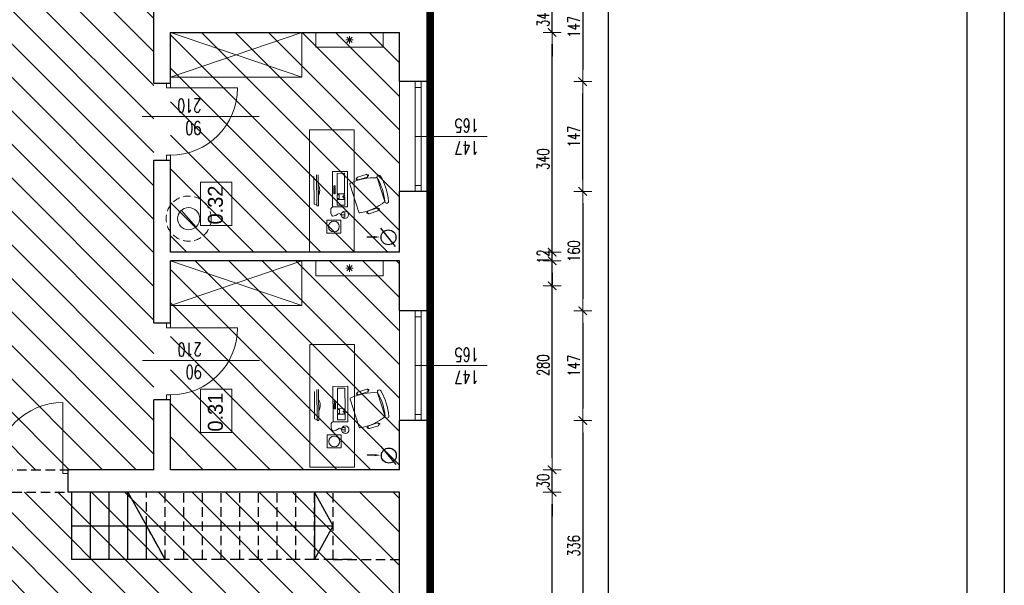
# Model space of a CAD drawing. Header units: millimetres. Extents: x -2948 to 78628, y 64669 to 215420.
# Tile 215 of 256: x 56146 to 57464, y 145769 to 146527. Entities that reach past the tile are written whole.
import ezdxf

# ---------------------------------------------------------------- set-up
doc = ezdxf.new("R2010")
doc.units = ezdxf.units.MM
for name, pattern in [('B0301', [25, 12.5, -6.25, 0, -6.25]), ('DASHED2', [0.375, 0.25, -0.125]), ('HIDDEN', [9.525, 6.35, -3.175])]:
    doc.linetypes.add(name, pattern=pattern)
for name, color, linetype, lineweight in [('-stolarka', 103, 'Continuous', 13), ('1_OPIS_OKNA', 60, 'Continuous', 13), ('a_meble', 240, 'Continuous', 5), ('kominy', 7, 'Continuous', 9), ('meble', 3, 'Continuous', 5), ('NOWE SCIANY', 3, 'Continuous', 13), ('OPIS', 2, 'Continuous', 13), ('P_WYPOSAZENIE_SANITARNE', 4, 'Continuous', 5), ('pomiwszczenia', 95, 'Continuous', 20), ('POMOC', 1, 'Continuous', 13), ('SCIANY', 7, 'Continuous', 30), ('WYMIAR', 5, 'Continuous', 13), ('ŚCIANY', 7, 'Continuous', 30)]:
    doc.layers.add(name, color=color, linetype=linetype, lineweight=lineweight)
for name, color, linetype in [('_POMOCNICZE', 252, 'Continuous'), ('C--L99b', 1, 'Continuous'), ('FORMATKA', 7, 'Continuous'), ('pomocnicza', 4, 'Continuous'), ('schody', 7, 'Continuous')]:
    doc.layers.add(name, color=color, linetype=linetype)
doc.styles.add('style2', font='romans.shx', dxfattribs={"width": 0.7})
doc.dimstyles.new('100', dxfattribs={"dimscale": 80, "dimtxt": 0.2, "dimasz": 0.2, "dimexe": 1.25, "dimexo": 0.625, "dimgap": 0.05, "dimtad": 1, "dimdec": 0, "dimdsep": 46, "dimlunit": 6, "dimtxsty": 'style2', "dimblk1": 'TICK', "dimblk2": 'TICK', "dimsah": 1, "dimcen": 0.2, "dimse1": 1, "dimse2": 1, "dimclrd": 256, "dimclrt": 2, "dimadec": 0, "dimazin": 0, "dimtfac": 1, "dimtdec": 0, "dimtix": 1, "dimtmove": 1, "dimatfit": 0, "dimldrblk": 'DOTSMALL', "dimfxl": 1, "dimtolj": 1, "dimtzin": 0, "dimarcsym": 0})
pattern_1 = [(135, (659746.15, 586523.536), (-22.4506403, -22.4506403), [])]

# ---------------------------------------------------------------- blocks, each defined once
blk = doc.blocks.new('kom')
at = {"layer": 'a_meble'}
for points in [[(39.1, -14.9, -0.401573), (37.5, -14.2, -0.132972), (30.5, 21.9, -1), (28, 26.2, -0.112252), (61.8, 37, -1), (62.2, 32.1, 0.112252), (30.5, 21.9), (62.2, 32.1, -0.132972), (77.4, -1.4, -0.401573), (76.6, -2.9)], [(71.8, 23.3, 0.414214), (71, 21.7), (74.8, 9.8, 0.414214), (76.4, 9), (77.6, 9.4), (77.8, 8.5, -0.414214), (77.6, 8.1), (77.1, 7.9, -0.414214), (76.7, 8.1), (76.4, 9), (77.6, 9.4, 0.414214), (78.4, 11), (74.6, 22.9, 0.414214), (73, 23.7), (71.8, 23.3), (71.5, 24.2, -0.414214), (71.7, 24.6), (72.3, 24.8, -0.414214), (72.7, 24.6), (73, 23.7)], [(26.6, 8.9), (26.3, 9.8, -0.414214), (26.5, 10.1), (27.1, 10.3, -0.414214), (27.5, 10.1), (27.8, 9.2), (26.6, 8.9, 0.414214), (25.8, 7.3), (29.6, -4.6, 0.414214), (31.1, -5.4), (32.3, -5), (32.6, -5.9, -0.414214), (32.4, -6.3), (31.8, -6.5, -0.414214), (31.4, -6.3), (31.1, -5.4), (32.3, -5, 0.414214), (33.1, -3.5), (29.3, 8.4, 0.414214), (27.8, 9.2)], [(39, -57, -0.234116), (55, -56.9)]]:
    blk.add_lwpolyline(points, format="xyb", dxfattribs=at)
for points in [[(82.6, -68.8), (130, -68.8), (130, -8.8), (-34, -8.8), (-34, -68.8), (82.6, -68.8)], [(76.5, -2.7), (39, -14.7)], [(77.1, -25.5), (77, -21.5), (83, -21.4), (83.1, -25.3)], [(80.1, -26.4), (80, -21.4), (80.4, -26.4)], [(51.9, -36.4), (50, -36.4), (50, -34.5), (51.9, -34.5)], [(51.9, -34.5), (51.9, -36.4)], [(80.6, -26.5), (78.9, -27.3), (78.1, -29.1), (79.1, -31.4), (80.7, -33.6), (81.9, -37.8), (80.1, -39.5), (77.6, -40.3), (71.9, -40.3), (70, -39), (69.4, -36.6)], [(26.2, -57.1), (67.8, -56.9), (67.8, -59.1), (26.2, -59.3)], [(28.6, -62.8), (65.5, -62.6), (66.6, -59.2)]]:
    blk.add_lwpolyline(points, dxfattribs=at)
for points in [[(21.8, -18.1), (69.3, -17.8), (69.4, -37.8), (21.9, -38.1)], [(24.3, -21.8), (51.8, -21.7), (51.9, -31.7), (24.4, -31.8)], [(56.2, -22.9), (56.2, -24.2), (55, -24.2), (55, -22.9), (53.1, -22.9), (53.1, -21.7), (58.1, -21.6), (58.1, -22.9)], [(66.8, -21.6), (66.9, -31.6), (59.4, -31.6), (59.3, -21.6)], [(41.3, -34.5), (43.1, -34.5), (43.2, -36.4), (41.3, -36.4)], [(44.4, -36.4), (44.4, -34.5), (46.3, -34.5), (46.3, -36.4)], [(46.3, -34.5), (48.1, -34.5), (48.2, -36.4), (46.3, -36.4)], [(48.1, -34.5), (50, -34.5), (50, -36.4), (48.2, -36.4)], [(53.1, -31.7), (53.1, -29.2), (58.1, -29.1), (58.1, -31.6)], [(86.9, -45.4), (104.4, -45.4), (104.5, -26.8), (86.9, -26.8)]]:
    blk.add_lwpolyline(points, close=True, dxfattribs=at)
for centre, radius in [((80, -21.4), 5), ((95.7, -36.1), 7.23)]:
    blk.add_circle(centre, radius, dxfattribs=at)
blk = doc.blocks.new('TICK')
at = {"color": 5}
for p, q in [((-1, 0), (1, 0)), ((0, -0.75), (0, 0.75))]:
    blk.add_line(p, q, dxfattribs=at)
at = {"const_width": 0.1}
blk.add_lwpolyline([(-0.354, -0.354), (0.354, 0.354)], dxfattribs=at)
blk = doc.blocks.new('*D1631')
at = {"layer": 'Defpoints', "color": 0, "ltscale": 2, "transparency": 16777216}
for p in [(56727.6, 146590.7), (56727.6, 146443.7), (56899.5, 146443.7)]:
    blk.add_point(p, dxfattribs=at)
at = {"layer": 'WYMIAR', "lineweight": -2, "ltscale": 2, "transparency": 16777216}
blk.add_line((56899.5, 146574.7), (56899.5, 146459.7), dxfattribs=at)
at = {"layer": 'WYMIAR', "lineweight": -2, "ltscale": 2, "transparency": 16777216, "xscale": 16, "yscale": 16, "zscale": 16}
for p, rotation in [((56899.5, 146590.7), 90), ((56899.5, 146443.7), 270)]:
    blk.add_blockref('TICK', p, dxfattribs=dict(at, rotation=rotation))
at = {"layer": 'WYMIAR', "color": 2, "ltscale": 2, "transparency": 16777216, "insert": (56887.5, 146517.2), "char_height": 16, "attachment_point": 5, "rotation": 90, "style": 'style2'}
blk.add_mtext('\\A1;147', dxfattribs=at)
blk = doc.blocks.new('_DotSmall')
at = {"layer": 'OPIS', "color": 0, "const_width": 0.5}
blk.add_lwpolyline([(-0.0625, 0, 1), (0.0625, 0, 1)], format="xyb", close=True, dxfattribs=at)
blk = doc.blocks.new('*D1632')
at = {"layer": 'Defpoints', "color": 0, "ltscale": 2, "transparency": 16777216}
for p in [(56727.6, 146296.7), (56727.6, 146136.7), (56899.5, 146136.7)]:
    blk.add_point(p, dxfattribs=at)
at = {"layer": 'WYMIAR', "lineweight": -2, "ltscale": 2, "transparency": 16777216}
blk.add_line((56899.5, 146280.7), (56899.5, 146152.7), dxfattribs=at)
at = {"layer": 'WYMIAR', "lineweight": -2, "ltscale": 2, "transparency": 16777216, "xscale": 16, "yscale": 16, "zscale": 16}
for p, rotation in [((56899.5, 146296.7), 90), ((56899.5, 146136.7), 270)]:
    blk.add_blockref('TICK', p, dxfattribs=dict(at, rotation=rotation))
at = {"layer": 'WYMIAR', "color": 2, "ltscale": 2, "transparency": 16777216, "insert": (56887.5, 146216.7), "char_height": 16, "attachment_point": 5, "rotation": 90, "style": 'style2'}
blk.add_mtext('\\A1;160', dxfattribs=at)
blk = doc.blocks.new('*D1633')
at = {"layer": 'Defpoints', "color": 0, "ltscale": 2, "transparency": 16777216}
for p in [(56727.6, 146136.7), (56727.6, 145989.7), (56899.5, 145989.7)]:
    blk.add_point(p, dxfattribs=at)
at = {"layer": 'WYMIAR', "lineweight": -2, "ltscale": 2, "transparency": 16777216}
blk.add_line((56899.5, 146120.7), (56899.5, 146005.7), dxfattribs=at)
at = {"layer": 'WYMIAR', "lineweight": -2, "ltscale": 2, "transparency": 16777216, "xscale": 16, "yscale": 16, "zscale": 16}
for p, rotation in [((56899.5, 146136.7), 90), ((56899.5, 145989.7), 270)]:
    blk.add_blockref('TICK', p, dxfattribs=dict(at, rotation=rotation))
at = {"layer": 'WYMIAR', "color": 2, "ltscale": 2, "transparency": 16777216, "insert": (56887.5, 146063.2), "char_height": 16, "attachment_point": 5, "rotation": 90, "style": 'style2'}
blk.add_mtext('\\A1;147', dxfattribs=at)
blk = doc.blocks.new('*D1634')
at = {"layer": 'Defpoints', "color": 0, "ltscale": 2, "transparency": 16777216}
for p in [(56727.6, 145989.7), (56727.6, 145653.7), (56899.5, 145653.7)]:
    blk.add_point(p, dxfattribs=at)
at = {"layer": 'WYMIAR', "lineweight": -2, "ltscale": 2, "transparency": 16777216}
blk.add_line((56899.5, 145973.7), (56899.5, 145669.7), dxfattribs=at)
at = {"layer": 'WYMIAR', "lineweight": -2, "ltscale": 2, "transparency": 16777216, "xscale": 16, "yscale": 16, "zscale": 16}
for p, rotation in [((56899.5, 145989.7), 90), ((56899.5, 145653.7), 270)]:
    blk.add_blockref('TICK', p, dxfattribs=dict(at, rotation=rotation))
at = {"layer": 'WYMIAR', "color": 2, "ltscale": 2, "transparency": 16777216, "insert": (56887.5, 145821.7), "char_height": 16, "attachment_point": 5, "rotation": 90, "style": 'style2'}
blk.add_mtext('\\A1;336', dxfattribs=at)
blk = doc.blocks.new('*D1616')
at = {"layer": 'Defpoints', "color": 0, "ltscale": 2, "transparency": 16777216}
for p in [(56735.9, 146443.7), (56899.5, 146443.7), (56735.9, 146296.7)]:
    blk.add_point(p, dxfattribs=at)
at = {"layer": 'WYMIAR', "lineweight": -2, "ltscale": 2, "transparency": 16777216}
blk.add_line((56899.5, 146312.7), (56899.5, 146427.7), dxfattribs=at)
at = {"layer": 'WYMIAR', "lineweight": -2, "ltscale": 2, "transparency": 16777216, "xscale": 16, "yscale": 16, "zscale": 16}
for p, rotation in [((56899.5, 146443.7), 90), ((56899.5, 146296.7), 270)]:
    blk.add_blockref('TICK', p, dxfattribs=dict(at, rotation=rotation))
at = {"layer": 'WYMIAR', "color": 2, "ltscale": 2, "transparency": 16777216, "insert": (56887.5, 146370.2), "char_height": 16, "attachment_point": 5, "rotation": 90, "style": 'style2'}
blk.add_mtext('\\A1;147', dxfattribs=at)
blk = doc.blocks.new('*D1691')
at = {"layer": 'Defpoints', "color": 0, "ltscale": 2, "transparency": 16777216}
for p in [(56722, 147141.7), (56722, 137474.7), (56933.5, 137474.7)]:
    blk.add_point(p, dxfattribs=at)
at = {"layer": 'WYMIAR', "lineweight": -2, "ltscale": 2, "transparency": 16777216}
blk.add_line((56933.5, 147125.7), (56933.5, 137490.7), dxfattribs=at)
at = {"layer": 'WYMIAR', "lineweight": -2, "ltscale": 2, "transparency": 16777216, "xscale": 16, "yscale": 16, "zscale": 16}
for p, rotation in [((56933.5, 147141.7), 90), ((56933.5, 137474.7), 270)]:
    blk.add_blockref('TICK', p, dxfattribs=dict(at, rotation=rotation))
at = {"layer": 'WYMIAR', "color": 2, "ltscale": 2, "transparency": 16777216, "insert": (56921.5, 142308.2), "char_height": 16, "attachment_point": 5, "rotation": 90, "style": 'style2'}
blk.add_mtext('\\A1;9\xa0667', dxfattribs=at)
blk = doc.blocks.new('*D1763')
at = {"layer": 'Defpoints', "color": 0, "ltscale": 2, "transparency": 16777216}
for p in [(56654.3, 145893.7), (56858.5, 145893.7), (56654.3, 144720.7)]:
    blk.add_point(p, dxfattribs=at)
at = {"layer": 'WYMIAR', "lineweight": -2, "ltscale": 2, "transparency": 16777216}
blk.add_line((56858.5, 144736.7), (56858.5, 145877.7), dxfattribs=at)
at = {"layer": 'WYMIAR', "lineweight": -2, "ltscale": 2, "transparency": 16777216, "xscale": 16, "yscale": 16, "zscale": 16}
for p, rotation in [((56858.5, 145893.7), 90), ((56858.5, 144720.7), 270)]:
    blk.add_blockref('TICK', p, dxfattribs=dict(at, rotation=rotation))
at = {"layer": 'WYMIAR', "color": 2, "ltscale": 2, "transparency": 16777216, "insert": (56846.5, 145307.2), "char_height": 16, "attachment_point": 5, "rotation": 90, "style": 'style2'}
blk.add_mtext('\\A1;1\xa0173', dxfattribs=at)
blk = doc.blocks.new('*D1764')
at = {"layer": 'Defpoints', "color": 0, "ltscale": 2, "transparency": 16777216}
for p in [(56654.3, 145923.7), (56858.5, 145923.7), (56654.3, 145893.7)]:
    blk.add_point(p, dxfattribs=at)
at = {"layer": 'WYMIAR', "lineweight": -2, "ltscale": 2, "transparency": 16777216}
for p, q in [((56858.5, 145939.7), (56858.5, 145955.7)), ((56858.5, 145893.7), (56858.5, 145923.7)), ((56858.5, 145877.7), (56858.5, 145861.7))]:
    blk.add_line(p, q, dxfattribs=at)
at = {"layer": 'WYMIAR', "lineweight": -2, "ltscale": 2, "transparency": 16777216, "xscale": 16, "yscale": 16, "zscale": 16}
for p, rotation in [((56858.5, 145923.7), 270), ((56858.5, 145893.7), 90)]:
    blk.add_blockref('TICK', p, dxfattribs=dict(at, rotation=rotation))
at = {"layer": 'WYMIAR', "color": 2, "ltscale": 2, "transparency": 16777216, "insert": (56846.5, 145908.7), "char_height": 16, "attachment_point": 5, "rotation": 90, "style": 'style2'}
blk.add_mtext('\\A1;30', dxfattribs=at)
blk = doc.blocks.new('*D1765')
at = {"layer": 'Defpoints', "color": 0, "ltscale": 2, "transparency": 16777216}
for p in [(56654.3, 146203.7), (56858.5, 146203.7), (56654.3, 145923.7)]:
    blk.add_point(p, dxfattribs=at)
at = {"layer": 'WYMIAR', "lineweight": -2, "ltscale": 2, "transparency": 16777216}
blk.add_line((56858.5, 145939.7), (56858.5, 146187.7), dxfattribs=at)
at = {"layer": 'WYMIAR', "lineweight": -2, "ltscale": 2, "transparency": 16777216, "xscale": 16, "yscale": 16, "zscale": 16}
for p, rotation in [((56858.5, 146203.7), 90), ((56858.5, 145923.7), 270)]:
    blk.add_blockref('TICK', p, dxfattribs=dict(at, rotation=rotation))
at = {"layer": 'WYMIAR', "color": 2, "ltscale": 2, "transparency": 16777216, "insert": (56846.5, 146063.7), "char_height": 16, "attachment_point": 5, "rotation": 90, "style": 'style2'}
blk.add_mtext('\\A1;280', dxfattribs=at)
blk = doc.blocks.new('*D1766')
at = {"layer": 'Defpoints', "color": 0, "ltscale": 2, "transparency": 16777216}
for p in [(56654.3, 146543.7), (56858.5, 146543.7), (56654.3, 146509.7)]:
    blk.add_point(p, dxfattribs=at)
at = {"layer": 'WYMIAR', "lineweight": -2, "ltscale": 2, "transparency": 16777216}
for p, q in [((56858.5, 146559.7), (56858.5, 146575.7)), ((56858.5, 146509.7), (56858.5, 146543.7)), ((56858.5, 146493.7), (56858.5, 146477.7))]:
    blk.add_line(p, q, dxfattribs=at)
at = {"layer": 'WYMIAR', "lineweight": -2, "ltscale": 2, "transparency": 16777216, "xscale": 16, "yscale": 16, "zscale": 16}
for p, rotation in [((56858.5, 146543.7), 270), ((56858.5, 146509.7), 90)]:
    blk.add_blockref('TICK', p, dxfattribs=dict(at, rotation=rotation))
at = {"layer": 'WYMIAR', "color": 2, "ltscale": 2, "transparency": 16777216, "insert": (56846.5, 146526.7), "char_height": 16, "attachment_point": 5, "rotation": 90, "style": 'style2'}
blk.add_mtext('\\A1;34', dxfattribs=at)
blk = doc.blocks.new('*D1798')
at = {"layer": 'Defpoints', "color": 0, "ltscale": 2, "transparency": 16777216}
for p in [(56654.3, 146215.2), (56858.5, 146215.2), (56654.3, 146203.7)]:
    blk.add_point(p, dxfattribs=at)
at = {"layer": 'WYMIAR', "lineweight": -2, "ltscale": 2, "transparency": 16777216}
for p, q in [((56858.5, 146231.2), (56858.5, 146247.2)), ((56858.5, 146203.7), (56858.5, 146215.2)), ((56858.5, 146187.7), (56858.5, 146171.7))]:
    blk.add_line(p, q, dxfattribs=at)
at = {"layer": 'WYMIAR', "lineweight": -2, "ltscale": 2, "transparency": 16777216, "xscale": 16, "yscale": 16, "zscale": 16}
for p, rotation in [((56858.5, 146215.2), 270), ((56858.5, 146203.7), 90)]:
    blk.add_blockref('TICK', p, dxfattribs=dict(at, rotation=rotation))
at = {"layer": 'WYMIAR', "color": 2, "ltscale": 2, "transparency": 16777216, "insert": (56846.5, 146209.4), "char_height": 16, "attachment_point": 5, "rotation": 90, "style": 'style2'}
blk.add_mtext('\\A1;12', dxfattribs=at)
blk = doc.blocks.new('*D1799')
at = {"layer": 'Defpoints', "color": 0, "ltscale": 2, "transparency": 16777216}
for p in [(56654.3, 146509.7), (56858.5, 146509.7), (56654.3, 146170.2)]:
    blk.add_point(p, dxfattribs=at)
at = {"layer": 'WYMIAR', "lineweight": -2, "ltscale": 2, "transparency": 16777216}
blk.add_line((56858.5, 146186.2), (56858.5, 146493.7), dxfattribs=at)
at = {"layer": 'WYMIAR', "lineweight": -2, "ltscale": 2, "transparency": 16777216, "xscale": 16, "yscale": 16, "zscale": 16}
for p, rotation in [((56858.5, 146509.7), 90), ((56858.5, 146170.2), 270)]:
    blk.add_blockref('TICK', p, dxfattribs=dict(at, rotation=rotation))
at = {"layer": 'WYMIAR', "color": 2, "ltscale": 2, "transparency": 16777216, "insert": (56846.5, 146339.9), "char_height": 16, "attachment_point": 5, "rotation": 90, "style": 'style2'}
blk.add_mtext('\\A1;340', dxfattribs=at)

msp = doc.modelspace()

# ---------------------------------------------------------------- hatches: boundary and pattern name
at = {"layer": '_POMOCNICZE', "lineweight": 13, "true_color": 0xf26722, "extrusion": (-8.85905e-08, -2.09366e-08, 1)}
h = msp.add_hatch(dxfattribs=at)
h.set_pattern_fill('ANSI31', color=30, scale=10)
h.set_pattern_definition(pattern_1)
h.paths.add_polyline_path([(56325.3, 147111.7), (56035.3, 147111.7), (56035.3, 145923.7), (56325.3, 145923.7)])
at = {"layer": '_POMOCNICZE', "lineweight": 13, "true_color": 0x93278f, "extrusion": (-8.85905e-08, -2.09366e-08, 1)}
h = msp.add_hatch(dxfattribs=at)
h.set_pattern_fill('ANSI31', color=217, scale=10)
h.set_pattern_definition(pattern_1)
h.paths.add_polyline_path([(56654.3, 146509.7), (56347.3, 146509.7), (56347.3, 146215.2), (56654.3, 146215.2)])
h = msp.add_hatch(dxfattribs=at)
h.set_pattern_fill('ANSI31', color=217, scale=10)
h.set_pattern_definition(pattern_1)
h.paths.add_polyline_path([(56654.3, 146203.7), (56347.3, 146203.7), (56347.3, 145923.7), (56654.3, 145923.7)])
at = {"layer": '_POMOCNICZE', "lineweight": 13, "true_color": 0x2776bb, "extrusion": (-8.85905e-08, -2.09366e-08, 1)}
h = msp.add_hatch(dxfattribs=at)
h.set_pattern_fill('ANSI31', color=152, scale=10)
h.set_pattern_definition(pattern_1)
h.paths.add_polyline_path([(56654.3, 145893.7), (55786.3, 145893.7), (55786.3, 145318.2), (56654.3, 145320)])

# ---------------------------------------------------------------- linework, layer by layer
at = {"layer": '-stolarka'}
for p, q in [((56675.3, 146443.7), (56675.3, 146296.7)), ((56683.3, 146443.7), (56683.3, 146296.7)), ((56683.3, 146435.7), (56675.3, 146435.7)), ((56683.3, 146304.7), (56675.3, 146304.7)), ((56675.3, 146136.7), (56675.3, 145989.7)), ((56683.3, 146128.7), (56675.3, 146128.7)), ((56683.3, 146136.7), (56683.3, 145989.7)), ((56683.3, 145997.7), (56675.3, 145997.7))]:
    msp.add_line(p, q, dxfattribs=at)
for p, q in [((56649, 146223), (56629.2, 146247.2)), ((56620.4, 146235.5), (56610.5, 146235.5)), ((56649.5, 145930.7), (56629.7, 145955)), ((56620.9, 145943.3), (56611, 145943.3))]:
    msp.add_line(p, q)
for centre in [(56639.4, 146235.1), (56639.9, 145942.8)]:
    msp.add_circle(centre, 10)
for points in [[(56620.4, 146236.8), (56620.4, 146234.2), (56628.2, 146235.5)], [(56620.9, 145944.6), (56620.9, 145941.9), (56628.7, 145943.3)]]:
    msp.add_solid(points)
at = {"layer": '1_OPIS_OKNA'}
for p, q in [((56771.6, 146370.2), (56675.3, 146370.2)), ((56771.6, 146063.2), (56675.3, 146063.2))]:
    msp.add_line(p, q, dxfattribs=at)
at = {"layer": 'C--L99b', "color": 12, "linetype": 'B0301', "true_color": 0xdb0000, "const_width": 10.4}
msp.add_lwpolyline([(56695.3, 147141.7), (56695.3, 137474.7)], dxfattribs=at)
at = {"layer": 'FORMATKA', "ltscale": 2}
for points in [[(57464, 149583.3), (57464, 137083.3), (54494, 137083.3), (54494, 149583.3)], [(54544, 137133.3), (54544, 149528.4), (57414, 149528.4), (57414, 137133.3)]]:
    msp.add_lwpolyline(points, close=True, dxfattribs=at)
at = {"layer": 'kominy', "ltscale": 2}
msp.add_lwpolyline([(56381.6, 146249.1), (56361.9, 146271.3)], dxfattribs=at)
at = {"layer": 'kominy', "linetype": 'DASHED2', "ltscale": 40}
msp.add_circle((56371.8, 146260.2), 30.2, dxfattribs=at)
at = {"layer": 'kominy', "ltscale": 2}
msp.add_circle((56371.8, 146260.2), 14.9, dxfattribs=at)
at = {"layer": 'meble'}
for p, q in [((56347.3, 146509.7), (56523.3, 146449.7)), ((56347.3, 146203.7), (56523.3, 146143.7))]:
    msp.add_line(p, q, dxfattribs=at)
for points in [[(56523.3, 146509.7), (56347.3, 146449.7)], [(56523.3, 146203.7), (56347.3, 146143.7)]]:
    msp.add_lwpolyline(points, dxfattribs=at)
for points in [[(56523.3, 146509.7), (56347.3, 146509.7), (56347.3, 146449.7), (56523.3, 146449.7)], [(56523.3, 146203.7), (56347.3, 146203.7), (56347.3, 146143.7), (56523.3, 146143.7)]]:
    msp.add_lwpolyline(points, close=True, dxfattribs=at)
at = {"layer": 'NOWE SCIANY'}
for p, q in [((56342.3, 146441.7), (56342.3, 146435.2)), ((56347.3, 146435.2), (56342.3, 146435.2)), ((56347.3, 146441.7), (56347.3, 146435.2)), ((56466.3, 146396.8), (56309.7, 146396.8)), ((56347.3, 146345.2), (56342.3, 146345.2)), ((56342.3, 146345.2), (56342.3, 146338.7)), ((56347.3, 146345.2), (56347.3, 146338.7)), ((56342.3, 146120.4), (56342.3, 146113.9)), ((56347.3, 146113.9), (56342.3, 146113.9)), ((56347.3, 146120.4), (56347.3, 146113.9)), ((56466.7, 146070), (56310.2, 146070)), ((56347.3, 146023.9), (56342.3, 146023.9)), ((56342.3, 146023.9), (56342.3, 146017.4)), ((56347.3, 146023.5), (56347.3, 146017)), ((56203.3, 145923.7), (56203.3, 145918.7)), ((56203.3, 145923.7), (56203.3, 145918.7)), ((56209.8, 145918.7), (56203.3, 145918.7)), ((56209.8, 145918.7), (56203.3, 145918.7))]:
    msp.add_line(p, q, dxfattribs=at)
at = {"layer": 'NOWE SCIANY', "ltscale": 2}
for p, q in [((56347.3, 146435.2), (56437.3, 146435.2)), ((56347.3, 146113.9), (56437.3, 146113.9)), ((56203.3, 145923.7), (56203.3, 146013.7))]:
    msp.add_line(p, q, dxfattribs=at)
at = {"layer": 'NOWE SCIANY', "lineweight": 5}
for points in [[(56340.3, 146338.7), (56347.3, 146338.7)], [(56347.3, 146215.1), (56654.3, 146215.2)], [(56654.3, 146203.7), (56347.3, 146203.7)]]:
    msp.add_lwpolyline(points, dxfattribs=at)
at = {"layer": 'NOWE SCIANY'}
for points in [[(56347.3, 146120.4), (56325.3, 146120.4)], [(56347.3, 146017.4), (56325.3, 146017.4)], [(56209.8, 145923.7), (56209.8, 145893.7)]]:
    msp.add_lwpolyline(points, dxfattribs=at)
at = {"layer": 'NOWE SCIANY', "ltscale": 2}
for centre, start, end in [((56347.3, 146435.2), 270, 0), ((56347.3, 146113.9), 270, 0), ((56203.3, 145923.7), 90, 180)]:
    msp.add_arc(centre, 90, start, end, dxfattribs=at)
at = {"layer": 'P_WYPOSAZENIE_SANITARNE', "ltscale": 2}
for points in [[(56632.3, 146489.7), (56542.3, 146489.7), (56542.3, 146509.7), (56632.3, 146509.7)], [(56632.3, 146183.7), (56542.3, 146183.7), (56542.3, 146203.7), (56632.3, 146203.7)]]:
    msp.add_lwpolyline(points, close=True, dxfattribs=at)
at = {"layer": 'P_WYPOSAZENIE_SANITARNE', "linetype": 'HIDDEN', "ltscale": 2}
for points in [[(56587.3, 146499.7), (56582.3, 146499.7), (56592.3, 146499.7), (56587.3, 146499.7)], [(56587.3, 146499.7), (56590.8, 146496.1), (56583.7, 146503.2)], [(56587.3, 146499.7), (56583.7, 146496.1), (56590.8, 146503.2), (56587.3, 146499.7)], [(56587.3, 146499.7), (56587.3, 146494.7), (56587.3, 146504.7)], [(56587.3, 146193.7), (56582.3, 146193.7), (56592.3, 146193.7), (56587.3, 146193.7)], [(56587.3, 146193.7), (56590.8, 146190.1), (56583.7, 146197.2)], [(56587.3, 146193.7), (56583.7, 146190.1), (56590.8, 146197.2), (56587.3, 146193.7)], [(56587.3, 146193.7), (56587.3, 146188.7), (56587.3, 146198.7)]]:
    msp.add_lwpolyline(points, dxfattribs=at)
at = {"layer": 'pomiwszczenia'}
for points in [[(56387.8, 146251.1), (56387.8, 146309), (56429.5, 146309), (56429.5, 146251.1)], [(56387.8, 145973.6), (56387.8, 146031.5), (56429.5, 146031.5), (56429.5, 145973.6)]]:
    msp.add_lwpolyline(points, close=True, dxfattribs=at)
at = {"layer": 'POMOC'}
for p, q in [((56654.3, 146296.7), (56654.3, 146443.7)), ((56695.3, 146443.7), (56695.3, 146296.7)), ((56654.3, 145989.7), (56654.3, 146136.7)), ((56695.3, 146136.7), (56695.3, 145989.7))]:
    msp.add_line(p, q, dxfattribs=at)
at = {"layer": 'pomocnicza', "linetype": 'HIDDEN', "ltscale": 2}
for p, q in [((56046.8, 145923.7), (56211.8, 145923.7)), ((56040.3, 145893.7), (56211.8, 145893.7))]:
    msp.add_line(p, q, dxfattribs=at)
at = {"layer": 'schody', "ltscale": 2}
for points in [[(56215.3, 145848.7), (56565.3, 145848.7), (56540.3, 145893.7), (56540.3, 145803.7), (56565.3, 145848.7)], [(56240.3, 145803.7), (56215.3, 145803.7), (56215.3, 145893.7)], [(56265.3, 145803.7), (56240.3, 145803.7), (56240.3, 145893.7)], [(56290.3, 145803.7), (56265.3, 145803.7), (56265.3, 145893.7)], [(56290.3, 145803.7), (56265.3, 145803.7), (56265.3, 145893.7)], [(56315.3, 145803.7), (56290.3, 145803.7), (56290.3, 145893.7)], [(56290.3, 145893.7), (56340.3, 145803.7)], [(56340.3, 145803.7), (56315.3, 145803.7), (56315.3, 145848.7)]]:
    msp.add_lwpolyline(points, dxfattribs=at)
at = {"layer": 'schody', "linetype": 'HIDDEN', "ltscale": 2}
for points in [[(56340.3, 145803.7), (56315.3, 145848.7), (56315.3, 145893.7)], [(56365.3, 145803.7), (56340.3, 145803.7), (56340.3, 145893.7)], [(56390.3, 145803.7), (56365.3, 145803.7), (56365.3, 145893.7)], [(56415.3, 145803.7), (56390.3, 145803.7), (56390.3, 145893.7)], [(56440.3, 145803.7), (56415.3, 145803.7), (56415.3, 145893.7)], [(56465.3, 145803.7), (56440.3, 145803.7), (56440.3, 145893.7)], [(56490.3, 145803.7), (56465.3, 145803.7), (56465.3, 145893.7)], [(56515.3, 145803.7), (56490.3, 145803.7), (56490.3, 145893.7)], [(56540.3, 145803.7), (56515.3, 145803.7), (56515.3, 145893.7)], [(56565.3, 145803.7), (56540.3, 145803.7), (56540.3, 145893.7)], [(56565.3, 145803.7), (56540.3, 145803.7), (56540.3, 145893.7)], [(56590.3, 145803.7), (56565.3, 145803.7), (56565.3, 145893.7)], [(56565.3, 145803.7), (56654.3, 145803.7)]]:
    msp.add_lwpolyline(points, dxfattribs=at)
at = {"layer": 'SCIANY', "ltscale": 2}
for points in [[(56325.3, 146120.4), (56347.3, 146120.4)], [(56347.3, 146017.4), (56325.3, 146017.4)], [(56209.8, 145923.7), (56209.8, 145893.7)]]:
    msp.add_lwpolyline(points, dxfattribs=at)
at = {"layer": 'ŚCIANY', "ltscale": 2}
for p, q in [((56695.3, 146443.7), (56695.3, 146590.7)), ((56325.3, 146441.7), (56325.3, 146586.7)), ((56347.3, 146441.7), (56347.3, 146509.7)), ((56347.3, 146509.7), (56654.3, 146509.7)), ((56654.3, 146443.7), (56654.3, 146509.7)), ((56695.3, 146443.7), (56654.3, 146443.7)), ((56325.3, 146441.7), (56347.3, 146441.7)), ((56325.3, 146120.4), (56325.3, 146338.7)), ((56325.3, 146338.7), (56347.3, 146338.7)), ((56347.3, 146215.1), (56347.3, 146338.7)), ((56654.3, 146215.2), (56654.3, 146296.7)), ((56695.3, 146296.7), (56654.3, 146296.7)), ((56695.3, 146136.7), (56695.3, 146296.7)), ((56654.3, 146215.2), (56347.3, 146215.2)), ((56347.3, 146120.4), (56347.3, 146203.7)), ((56654.3, 146203.7), (56347.3, 146203.7)), ((56654.3, 146136.7), (56654.3, 146203.7)), ((56695.3, 146136.7), (56654.3, 146136.7)), ((56325.3, 145923.7), (56325.3, 146017.4)), ((56347.3, 145923.7), (56347.3, 146017.4)), ((56654.3, 145923.7), (56654.3, 145989.7)), ((56695.3, 145989.7), (56654.3, 145989.7)), ((56695.3, 145653.7), (56695.3, 145989.7)), ((56325.3, 145923.7), (56209.8, 145923.7)), ((56209.8, 145923.7), (56209.8, 145893.7)), ((56654.3, 145923.7), (56347.3, 145923.7)), ((56654.3, 145893.7), (56209.8, 145893.7)), ((56654.3, 145653.7), (56654.3, 145893.7))]:
    msp.add_line(p, q, dxfattribs=at)

# ---------------------------------------------------------------- block references
at = {"layer": 'NOWE SCIANY', "rotation": 270}
for p in [(56602.4, 146345.2), (56602.9, 146057.4)]:
    msp.add_blockref('kom', p, dxfattribs=at)

# ---------------------------------------------------------------- texts
at = {"layer": '1_OPIS_OKNA', "ltscale": 0.2, "char_height": 18, "width": 280.137, "attachment_point": 1, "rotation": 179.9915, "style": 'style2'}
for insert in [(56760.3, 146345.9), (56760.3, 146038.9)]:
    msp.add_mtext('147\\P165', dxfattribs=dict(at, insert=insert))
at = {"layer": 'NOWE SCIANY', "linetype": 'Continuous', "ltscale": 0.2, "char_height": 18, "width": 280.137, "attachment_point": 1, "rotation": 179.9915, "style": 'style2'}
for insert in [(56388.8, 146372.5), (56389.3, 146045.7)]:
    msp.add_mtext('90\\P210', dxfattribs=dict(at, insert=insert))
at = {"layer": 'pomiwszczenia', "char_height": 20, "attachment_point": 5, "rotation": 90}
for s, insert in [('0.32', (56407.7, 146278.4)), ('0.31', (56407.7, 146000.9))]:
    msp.add_mtext_dynamic_manual_height_columns(s, width=0.766, gutter_width=4.5, heights=[0], dxfattribs=dict(at, insert=insert))

# ---------------------------------------------------------------- dimensions: what is measured, and where the dimension line sits
at = {"layer": 'WYMIAR', "ltscale": 2}
for base, p1, p2, picture, middle in [((56933.5, 137474.7), (56722, 147141.7), (56722, 137474.7), '*D1691', (56921.5, 142308.2)), ((56899.5, 146443.7), (56727.6, 146590.7), (56727.6, 146443.7), '*D1631', (56887.5, 146517.2)), ((56858.5, 146543.7), (56654.3, 146509.7), (56654.3, 146543.7), '*D1766', (56846.5, 146526.7)), ((56858.5065254, 146509.6657597), (56654.2567052, 146170.1657597), (56654.2567052, 146509.6657597), '*D1799', (56846.5065254, 146339.9157597)), ((56899.5, 146136.7), (56727.6, 146296.7), (56727.6, 146136.7), '*D1632', (56887.5, 146216.7)), ((56858.5065, 146215.2074), (56654.2567, 146203.6658), (56654.2527, 146215.2074), '*D1798', (56846.5065, 146209.4366)), ((56858.5, 146203.7), (56654.3, 145923.7), (56654.3, 146203.7), '*D1765', (56846.5, 146063.7)), ((56899.5, 145989.7), (56727.6, 146136.7), (56727.6, 145989.7), '*D1633', (56887.5, 146063.2)), ((56899.5, 145653.7), (56727.6, 145989.7), (56727.6, 145653.7), '*D1634', (56887.5, 145821.7)), ((56858.5, 145923.7), (56654.3, 145893.7), (56654.3, 145923.7), '*D1764', (56846.5, 145908.7)), ((56858.5, 145893.7), (56654.3, 144720.7), (56654.3, 145893.7), '*D1763', (56846.5, 145307.2))]:
    dim = msp.add_linear_dim(base=base, p1=p1, p2=p2, angle=90, dimstyle='100', dxfattribs=at)
    dim.commit()
    dim.dimension.update_dxf_attribs({"geometry": picture, "text_midpoint": middle})
dim = msp.add_aligned_dim(p1=(56735.9, 146296.7), p2=(56735.9, 146443.7), distance=-163.6, dimstyle='100', dxfattribs=at)
dim.commit()
dim.dimension.update_dxf_attribs({"geometry": '*D1616', "text_midpoint": (56887.5, 146370.2)})

doc.saveas('drawing.dxf')
